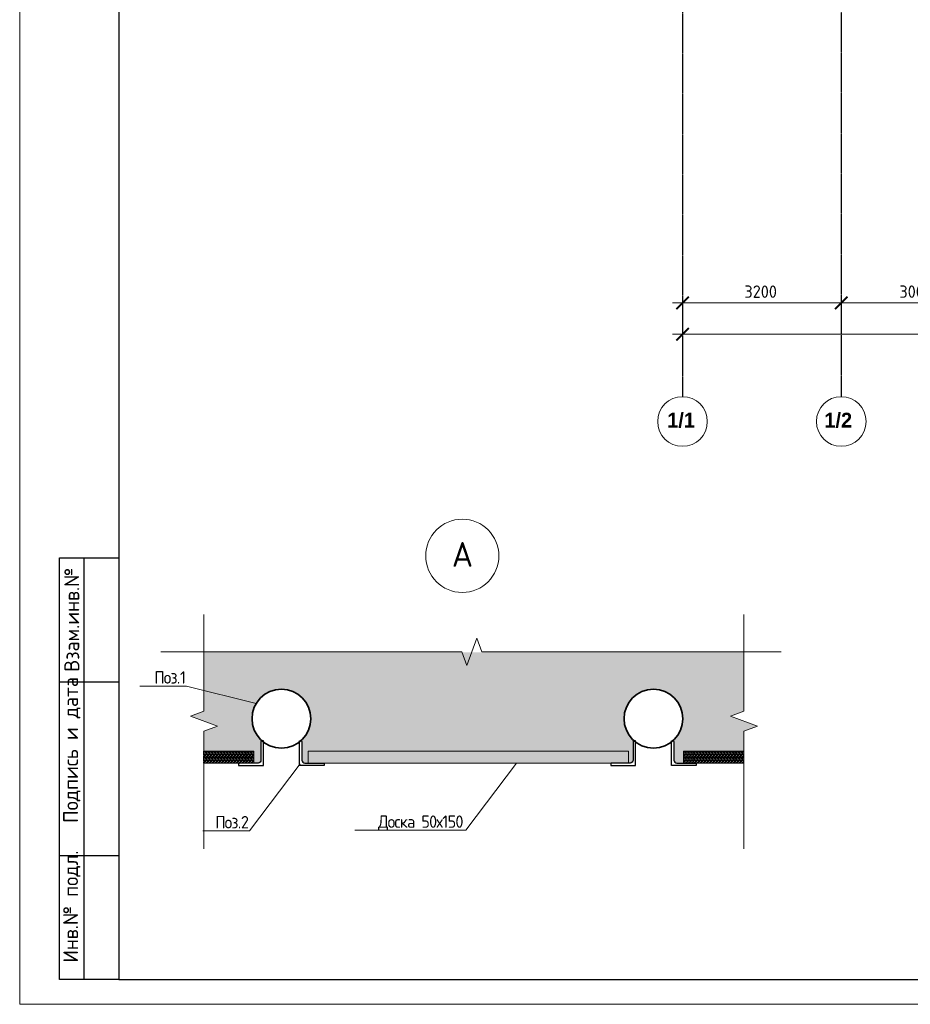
# Model space of a CAD drawing. Header units: millimetres. Extents: x -93479 to 1057970, y -66333 to 172656.
# Tile 3 of 145: x 32403 to 50358, y 1370 to 21213. Entities that reach past the tile are written whole.
import ezdxf
from ezdxf import colors
from ezdxf.entities.mleader import LeaderData, LeaderLine
from ezdxf.enums import TextEntityAlignment as Align
from ezdxf.math import Vec2, Vec3

# ---------------------------------------------------------------- set-up
doc = ezdxf.new("R2010")
doc.units = ezdxf.units.MM
doc.linetypes.add('______5', pattern=[1100, 800, -100, 100, -100])
doc.linetypes.add('осевая', pattern=[50.8, 31.75, -6.35, 6.35, -6.35])
for name, color, linetype, lineweight in [('1 Стены', 3, 'Continuous', 30), ('Оси', 40, '______5', 18), ('подоснова', 151, 'Continuous', 5), ('РАЗМЕРЫ', 7, 'Continuous', 9), ('СПДС_РАЗМЕРЫ', 152, 'Continuous', 25), ('Текст', 7, 'Continuous', 25), ('ТОНКИЕ', 7, 'Continuous', 9), ('Узлы', 7, 'Continuous', 0)]:
    doc.layers.add(name, color=color, linetype=linetype, lineweight=lineweight)
doc.layers.add('ТОЛСТЫЕ_ОСНОВНЫЕ', color=6, linetype='Continuous')
doc.layers.add('ФВ-2', color=7, linetype='Continuous')
doc.styles.add('GOST-2.304_Type-B', font='GOST_Common.ttf')
doc.styles.add('MtXpl_Century Gothic', font='GOTHICB.TTF', dxfattribs={"height": 0.2})
doc.styles.add('style1', font='GOST_Common.ttf', dxfattribs={"height": 500})
doc.dimstyles.new('СПДС', dxfattribs={"dimscale": 100, "dimtxt": 2.5, "dimasz": 2.5, "dimexe": 1.25, "dimexo": 0, "dimtad": 1, "dimdec": 0, "dimtxsty": 'GOST-2.304_Type-B', "dimblk": 'ARCHTICK', "dimcen": 2.5, "dimdle": 2, "dimadec": 0, "dimazin": 2, "dimtfac": 0.75, "dimtdec": 0, "dimtmove": 1, "dimatfit": 3, "dimfxl": 1, "dimtolj": 1, "dimarcsym": 1})

# ---------------------------------------------------------------- blocks, each defined once
blk = doc.blocks.new('*U1953')
at = {"layer": 'ТОЛСТЫЕ_ОСНОВНЫЕ', "color": 7}
for p, q in [((8, 5), (8, 90)), ((8, 90), (20, 90)), ((13, 5), (13, 90)), ((8, 65), (20, 65)), ((8, 30), (20, 30)), ((20, 5), (8, 5))]:
    blk.add_line(p, q, dxfattribs=at)
blk.add_lwpolyline([(20, 5), (836, 5), (836, 589), (20, 589)], close=True, dxfattribs=at)
at = {"layer": 'ТОНКИЕ', "color": 7}
blk.add_lwpolyline([(0, 0), (841, 0), (841, 594), (0, 594)], close=True, dxfattribs=at)
at = {"layer": 'Текст', "color": 7, "style": 'style1'}
for s, p in [('Взам.инв.№', (10.5, 77.5)), ('Подпись и дата', (10.5, 51.25)), ('Инв.№ подл.', (10.5, 19.7))]:
    blk.add_text(s, height=3, rotation=90, dxfattribs=at).set_placement(p, align=Align.MIDDLE)
blk = doc.blocks.new('_ArchTick')
at = {"color": 0, "linetype": 'ByBlock', "const_width": 0.15}
blk.add_lwpolyline([(-0.5, -0.5), (0.5, 0.5)], dxfattribs=at)
blk = doc.blocks.new('*D1986')
at = {"layer": 'DEFPOINTS', "color": 0, "ltscale": 100, "transparency": 16777216}
for p in [(44213, 73611), (101313, 73611), (101313, 73611)]:
    blk.add_point(p, dxfattribs=at)
at = {"layer": 'СПДС_РАЗМЕРЫ', "color": 0, "lineweight": -2, "transparency": 16777216}
for p, q in [((44213, 73611), (44213, 73736)), ((101313, 73611), (101313, 73736)), ((44013, 73611), (101513, 73611))]:
    blk.add_line(p, q, dxfattribs=at)
at = {"layer": 'СПДС_РАЗМЕРЫ', "color": 0, "lineweight": -2, "ltscale": 100, "transparency": 16777216, "xscale": 250, "yscale": 250, "zscale": 250, "rotation": 180}
blk.add_blockref('_ArchTick', (44213, 73611), dxfattribs=at)
at = {"layer": 'СПДС_РАЗМЕРЫ', "color": 0, "lineweight": -2, "ltscale": 100, "transparency": 16777216, "xscale": 250, "yscale": 250, "zscale": 250}
blk.add_blockref('_ArchTick', (101313, 73611), dxfattribs=at)
at = {"layer": 'СПДС_РАЗМЕРЫ', "color": 0, "ltscale": 100, "transparency": 16777216, "insert": (72731, 73837), "char_height": 250, "attachment_point": 5, "style": 'GOST-2.304_Type-B'}
blk.add_mtext('\\A1;57100', dxfattribs=at)
blk = doc.blocks.new('*D1995')
at = {"layer": 'DEFPOINTS', "color": 0, "ltscale": 100, "transparency": 16777216}
for p in [(44213, 74242), (47413, 74242), (47413, 74242)]:
    blk.add_point(p, dxfattribs=at)
at = {"layer": 'СПДС_РАЗМЕРЫ', "color": 0, "lineweight": -2, "transparency": 16777216}
for p, q in [((44013, 74242), (47613, 74242)), ((44213, 74242), (44213, 74367)), ((47413, 74242), (47413, 74367))]:
    blk.add_line(p, q, dxfattribs=at)
at = {"layer": 'СПДС_РАЗМЕРЫ', "color": 0, "lineweight": -2, "ltscale": 100, "transparency": 16777216, "xscale": 250, "yscale": 250, "zscale": 250, "rotation": 180}
blk.add_blockref('_ArchTick', (44213, 74242), dxfattribs=at)
at = {"layer": 'СПДС_РАЗМЕРЫ', "color": 0, "lineweight": -2, "ltscale": 100, "transparency": 16777216, "xscale": 250, "yscale": 250, "zscale": 250}
blk.add_blockref('_ArchTick', (47413, 74242), dxfattribs=at)
at = {"layer": 'СПДС_РАЗМЕРЫ', "color": 0, "ltscale": 100, "transparency": 16777216, "insert": (45788, 74468), "char_height": 250, "attachment_point": 5, "style": 'GOST-2.304_Type-B'}
blk.add_mtext('\\A1;3200', dxfattribs=at)
blk = doc.blocks.new('*D1996')
at = {"layer": 'DEFPOINTS', "color": 0, "ltscale": 100, "transparency": 16777216}
for p in [(47413, 74242), (50413, 74242), (50413, 74242)]:
    blk.add_point(p, dxfattribs=at)
at = {"layer": 'СПДС_РАЗМЕРЫ', "color": 0, "lineweight": -2, "transparency": 16777216}
for p, q in [((47213, 74242), (50613, 74242)), ((47413, 74242), (47413, 74367)), ((50413, 74242), (50413, 74367))]:
    blk.add_line(p, q, dxfattribs=at)
at = {"layer": 'СПДС_РАЗМЕРЫ', "color": 0, "lineweight": -2, "ltscale": 100, "transparency": 16777216, "xscale": 250, "yscale": 250, "zscale": 250, "rotation": 180}
blk.add_blockref('_ArchTick', (47413, 74242), dxfattribs=at)
at = {"layer": 'СПДС_РАЗМЕРЫ', "color": 0, "lineweight": -2, "ltscale": 100, "transparency": 16777216, "xscale": 250, "yscale": 250, "zscale": 250}
blk.add_blockref('_ArchTick', (50413, 74242), dxfattribs=at)
at = {"layer": 'СПДС_РАЗМЕРЫ', "color": 0, "ltscale": 100, "transparency": 16777216, "insert": (48913, 74468), "char_height": 250, "attachment_point": 5, "style": 'GOST-2.304_Type-B'}
blk.add_mtext('\\A1;3000', dxfattribs=at)
blk = doc.blocks.new('*U1930')
blk.add_lwpolyline([(-28.3, 71.7), (-22.3, 71.7, -0.414214), (-18.3, 67.7), (-18.3, -6.3, 0.414214), (-6.3, -18.3), (67.7, -18.3, -0.414214), (71.7, -22.3), (71.7, -28.3), (-28.3, -28.3)], format="xyb", close=True)
blk = doc.blocks.new('_None')
blk = doc.blocks.new('оси котлован')
at = {"color": 7, "linetype": 'ByBlock', "lineweight": -2}
for centre in [(44212.7, 71851.4), (47412.7, 71851.4)]:
    blk.add_circle(centre, 500, dxfattribs=at)
at = {"layer": 'Оси', "color": 7, "linetype": 'осевая', "lineweight": 25, "transparency": 33554687}
for p, q in [((44213.2, 116798.8), (44213.2, 72351.4)), ((47413.2, 116818.8), (47413.2, 72351.4))]:
    blk.add_line(p, q, dxfattribs=at)
at = {"layer": 'Оси', "color": 7, "lineweight": 25, "transparency": 33554687, "style": 'MtXpl_Century Gothic'}
for s, p in [('1/1', (43904.9, 71728.1)), ('1/2', (47073.5, 71728.1))]:
    blk.add_text(s, height=300, dxfattribs=at).set_placement(p)
at = {"layer": 'СПДС_РАЗМЕРЫ', "color": 7}
for base, p1, p2, picture, middle in [((47413.2, 74242.4), (44213.2, 74242.4), (47413.2, 74242.4), '*D1995', (45788.1, 74242.4)), ((50413.2, 74242.4), (47413.2, 74242.4), (50413.2, 74242.4), '*D1996', (48913.2, 74242.4)), ((101313.1, 73611.2), (44213.2, 73611.2), (101313.1, 73611.2), '*D1986', (72730.6, 73611.2))]:
    dim = blk.add_linear_dim(base=base, p1=p1, p2=p2, dimstyle='СПДС', override={"dimgap": 1}, dxfattribs=at)
    dim.commit()
    dim.dimension.update_dxf_attribs({"geometry": picture, "text_midpoint": middle, "dimtype": 160})

msp = doc.modelspace()

# ---------------------------------------------------------------- hatches: boundary and pattern name
at = {"layer": 'ФВ-2'}
h = msp.add_hatch(dxfattribs=at)
h.set_pattern_fill('AR-SAND', scale=5)
h.set_pattern_definition([(37.5, (-134091.64, 137724.56), (-8.00016, 244.70662), [0, -193.04, 0, -215.9, 0, -206.375]), (7.5, (-134091.64, 137724.56), (224.76164, 358.41255), [0, -104.14, 0, -173.99, 0, -66.675]), (327.5, (-134247.85, 137724.56), (395.49619, 0.7186), [0, -63.5, 0, -228.6, 0, -298.45]), (317.5, (-134247.85, 137724.56), (381.77823, 111.46466), [0, -31.75, 0, -149.86, 0, -171.45])])
h.paths.add_polyline_path([(47005.1, 8461.1), (36119, 8461.1), (36119, 7277.8), (35844.3, 7177.8), (36393.8, 6977.8), (36119, 6877.8), (36119, 6470), (37125.8, 6470), (37125.8, 6231.4), (37208, 6231.4, 0.4142136), (37268, 6291.4), (37268, 6661.4, -0.4142136), (37288, 6681.4, -0.2152993), (37087.3, 7125.9, -1), (38272.3, 7125.9, -0.2152993), (38071.6, 6681.4, -0.4142136), (38091.6, 6661.4), (38091.6, 6291.4, 0.4142136), (38151.6, 6231.4), (38216.7, 6231.4), (38216.7, 6470), (44675, 6470), (44675, 6231.4), (44708, 6231.4, 0.4142136), (44768, 6291.4), (44768, 6661.4, -0.4142136), (44788, 6681.4, -0.2152993), (44587.3, 7125.9, -1), (45772.3, 7125.9, -0.2152993), (45571.6, 6681.4, -0.4142136), (45591.6, 6661.4), (45591.6, 6291.4, 0.4142136), (45651.6, 6231.4), (45785.7, 6231.4), (45785.7, 6470), (47005.1, 6470), (47005.1, 6877.8), (47279.8, 6977.8), (46730.3, 7177.8), (47005.1, 7277.8)])
h = msp.add_hatch(dxfattribs=at)
h.set_pattern_fill('GOST_WOOD', scale=10)
h.set_pattern_definition([(90, (-141640.81, 137724.556), (60, -4e-15), [100, -20]), (90, (-141620.81, 137704.556), (60, -4e-15), [60, -15, 30, -15]), (90, (-141600.81, 137674.556), (60, -4e-15), [100, -20])])
h.paths.add_polyline_path([(36119, 6470), (36119, 6231.4), (37125.8, 6231.4), (37125.8, 6470)])
h = msp.add_hatch(dxfattribs=at)
h.set_pattern_fill('GOST_WOOD', scale=10)
h.set_pattern_definition([(90, (-134091.64, 137724.556), (60, -4e-15), [100, -20]), (90, (-134071.64, 137704.556), (60, -4e-15), [60, -15, 30, -15]), (90, (-134051.64, 137674.556), (60, -4e-15), [100, -20])])
h.paths.add_polyline_path([(44675, 6470), (38216.7, 6470), (38216.7, 6231.4), (44675, 6231.4)])
h = msp.add_hatch(dxfattribs=at)
h.set_pattern_fill('GOST_WOOD', scale=10)
h.set_pattern_definition([(90, (-126522.62, 137724.556), (60, -4e-15), [100, -20]), (90, (-126502.62, 137704.556), (60, -4e-15), [60, -15, 30, -15]), (90, (-126482.62, 137674.556), (60, -4e-15), [100, -20])])
h.paths.add_polyline_path([(47005.1, 6231.4), (47005.1, 6470), (45785.7, 6470), (45785.7, 6231.4)])

# ---------------------------------------------------------------- linework, layer by layer
at = {"layer": '1 Стены', "color": 7, "linetype": 'Continuous', "lineweight": 0}
for points in [[(36119, 9228.9), (36119, 7277.8), (35844.3, 7177.8), (36393.8, 6977.8), (36119, 6877.8), (36119, 4505.9)], [(47005.1, 9228.9), (47005.1, 7277.8), (46730.3, 7177.8), (47279.8, 6977.8), (47005.1, 6877.8), (47005.1, 4505.9)], [(47751.5, 8471), (41717.7, 8471), (41617.7, 8745.8), (41417.7, 8196.3), (41317.7, 8471), (35246, 8471)]]:
    msp.add_lwpolyline(points, dxfattribs=at)
at = {"layer": 'РАЗМЕРЫ', "color": 7}
for points in [[(36119, 6231.4), (37125.8, 6231.4), (37125.8, 6470), (36119, 6470)], [(47005.1, 6470), (45785.7, 6470), (45785.7, 6231.4), (47005.1, 6231.4)]]:
    msp.add_lwpolyline(points, dxfattribs=at)
msp.add_lwpolyline([(38216.7, 6231.4), (44675, 6231.4), (44675, 6470), (38216.7, 6470)], close=True, dxfattribs=at)
msp.add_circle((41326.3, 10408.1), 737.4, dxfattribs=at)
at = {"layer": 'РАЗМЕРЫ', "color": 7, "lineweight": 35}
for centre in [(37679.8, 7125.9), (45179.8, 7125.9)]:
    msp.add_circle(centre, 592.5, dxfattribs=at)

# ---------------------------------------------------------------- block references
at = {"color": 7}
for name, p, xscale, yscale, zscale in [('*U1953', (32403.5, 1370.5), 100, 100, 100), ('*U1930', (37176.5, 6322.9), -5, 5, 5), ('*U1930', (38183.1, 6322.9), 5, 5, 5), ('*U1930', (44676.5, 6322.9), -5, 5, 5), ('*U1930', (45683.1, 6322.9), 5, 5, 5)]:
    msp.add_blockref(name, p, dxfattribs=dict(at, xscale=xscale, yscale=yscale, zscale=zscale))
at = {"layer": 'РАЗМЕРЫ', "color": 7}
msp.add_blockref('оси котлован', (1553.2, -58735.8), dxfattribs=at)

# ---------------------------------------------------------------- texts
at = {"layer": 'Узлы', "color": 7, "linetype": 'Continuous', "lineweight": 0, "style": 'GOST-2.304_Type-B'}
msp.add_text('А', height=500, dxfattribs=at).set_placement((41115, 10187.5))

# ---------------------------------------------------------------- leaders
at = {"layer": 'подоснова', "color": 7, "ltscale": 0.3}
ml = msp.add_multileader_mtext('Standard', dxfattribs=at)
ml.set_content('{\\T0.9;Поз.1}', color=7, style='GOST-2.304_Type-B')
ml.set_leader_properties(color=7, linetype='ByLayer', lineweight=15)
ml.set_arrow_properties(name='NONE')
ml.build(insert=Vec2(0, 0))
ml.multileader.update_dxf_attribs({"text_left_attachment_type": 6, "text_right_attachment_type": 6, "dogleg_length": 0.1, "arrow_head_size": 18})
ctx = ml.context
ctx.base_point, ctx.char_height, ctx.arrow_head_size, ctx.landing_gap_size, ctx.plane_origin = Vec3(35103, 7782.7), 250, 18, 20, Vec3(37516.7, 8018.3)
ctx.left_attachment, ctx.right_attachment, ctx.text_align_type = 6, 6, 1
notes = []
notes.append((ctx, [(0, (1, 1, 0), (35764.3, 7782.4), (-1, 0), 0.1, [(0, [(37171.9, 7430.9)], 0, [])])]))
ctx.mtext.insert, ctx.mtext.width, ctx.mtext.alignment, ctx.mtext.flow_direction = Vec3(35429.8, 8082.7), 4075.871, 2, 5
ml = msp.add_multileader_mtext('Standard', dxfattribs=at)
ml.set_content('{\\T0.9;Поз.2}', color=7, style='GOST-2.304_Type-B')
ml.set_leader_properties(color=7, linetype='ByLayer', lineweight=15)
ml.set_arrow_properties(name='NONE')
ml.build(insert=Vec2(0, 0))
ml.multileader.update_dxf_attribs({"text_left_attachment_type": 6, "text_right_attachment_type": 6, "dogleg_length": 0.1, "arrow_head_size": 18})
ctx = ml.context
ctx.base_point, ctx.char_height, ctx.arrow_head_size, ctx.landing_gap_size, ctx.plane_origin = Vec3(36325.5, 4865.1), 250, 18, 20, Vec3(38789.1, 5100.7)
ctx.left_attachment, ctx.right_attachment, ctx.text_align_type = 6, 6, 1
notes.append((ctx, [(0, (1, 1, 0), (37036.8, 4864.8), (-1, 0), 0.1, [(0, [(38055.9, 6219.7)], 0, [])])]))
ctx.mtext.insert, ctx.mtext.width, ctx.mtext.alignment, ctx.mtext.flow_direction = Vec3(36677.3, 5165.1), 4075.871, 2, 5
ml = msp.add_multileader_mtext('Standard', dxfattribs=at)
ml.set_content('{\\T0.9;Доска 50х150}', color=7, style='GOST-2.304_Type-B')
ml.set_leader_properties(color=7, linetype='ByLayer', lineweight=15)
ml.set_arrow_properties(name='NONE')
ml.build(insert=Vec2(0, 0))
ml.multileader.update_dxf_attribs({"text_left_attachment_type": 6, "text_right_attachment_type": 6, "dogleg_length": 0.1, "arrow_head_size": 18})
ctx = ml.context
ctx.base_point, ctx.char_height, ctx.arrow_head_size, ctx.landing_gap_size, ctx.plane_origin = Vec3(39569.1, 4876.8), 250, 18, 20, Vec3(43152.5, 5112.5)
ctx.left_attachment, ctx.right_attachment, ctx.text_align_type = 6, 6, 1
notes.append((ctx, [(0, (1, 1, 0), (41400.4, 4876.6), (-1, 0), 0.1, [(0, [(42419.3, 6231.4)], 0, [])])]))
ctx.mtext.insert, ctx.mtext.width, ctx.mtext.alignment, ctx.mtext.flow_direction = Vec3(40480.8, 5176.8), 4075.871, 2, 5
for ctx, leaders in notes:
    for number, flags, end, landing, length, lines in leaders:
        leader = LeaderData()
        leader.index, (leader.has_last_leader_line, leader.has_dogleg_vector, leader.attachment_direction) = number, flags
        leader.last_leader_point, leader.dogleg_vector, leader.dogleg_length = Vec3(end), Vec3(landing), length
        for number, points, colour, breaks in lines:
            line = LeaderLine()
            line.index, line.vertices, line.color, line.breaks = number, Vec3.list(points), colors.encode_raw_color(colour), breaks
            leader.lines.append(line)
        ctx.leaders.append(leader)

doc.saveas('drawing.dxf')
